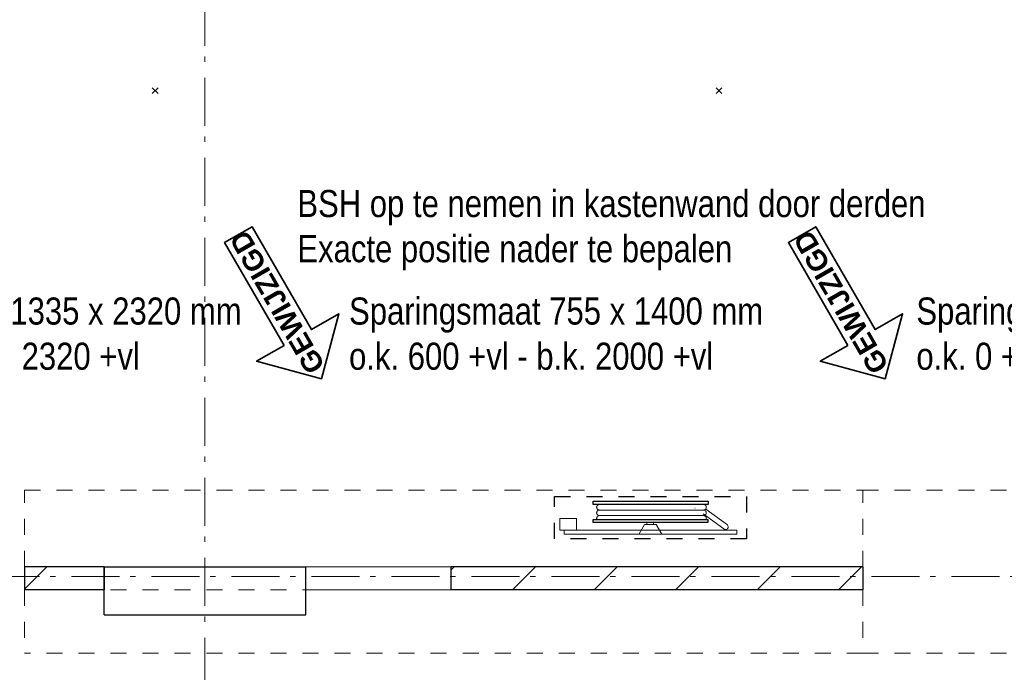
# Model space of a CAD drawing. Header units: millimetres. Extents: x -75976 to 232306, y 42824 to 140527.
# Tile 107 of 199: x 210172 to 215299, y 58320 to 61720. Entities that reach past the tile are written whole.
import ezdxf

# ---------------------------------------------------------------- set-up
doc = ezdxf.new("R2010")
doc.units = ezdxf.units.MM
doc.header["$LTSCALE"] = 400
doc.header["$PDMODE"] = 3
doc.header["$PDSIZE"] = 15
doc.linetypes.add('STYLE_01', pattern=[0.416641, 0.208282, -0.208359])
doc.linetypes.add('STYLE_06', pattern=[1.041641, 0.625, -0.208282, 0.069427, -0.138931])
for name, color, linetype, lineweight in [('Binnenkozijnen', 140, 'Continuous', 15), ('mat-beton (ihwg)', 5, 'Continuous', 25), ('mat-kalkzandsteen', 5, 'Continuous', 25), ('mat-scheidingswand-horizontaal', 5, 'Continuous', 25), ('None', 7, 'Continuous', 9), ('Wijzigingspijlen', 43, 'Continuous', 9)]:
    doc.layers.add(name, color=color, linetype=linetype, lineweight=lineweight)
doc.styles.add('Abadi MT Condensed Light', font='txt', dxfattribs={"height": 176.388889})
doc.styles.add('Arial (bold)', font='arialbd.ttf', dxfattribs={"height": 132.291667})

# ---------------------------------------------------------------- blocks, each defined once
blk = doc.blocks.new('*X824')
at = {"layer": 'None', "lineweight": 9}
for p, q in [((42726.1, -27277.5), (42743.6, -27260)), ((43047.8, -27380), (43167.8, -27260)), ((43472.1, -27380), (43592.1, -27260)), ((43896.4, -27380), (44016.4, -27260)), ((44320.6, -27380), (44440.6, -27260)), ((44744.9, -27380), (44864.9, -27260))]:
    blk.add_line(p, q, dxfattribs=at)
blk = doc.blocks.new('*U1280')
at = {"layer": 'None', "color": 253, "linetype": 'Continuous', "lineweight": 5}
for p, q in [((96.625, -278), (96.625, 266)), ((125.704, -278), (125.704, 266)), ((50.42, -31.849), (50.42, 29))]:
    blk.add_line(p, q, dxfattribs=at)
at = {"layer": 'None', "color": 140, "linetype": 'Continuous', "lineweight": 15}
for p, q in [((50.42, 29), (1.453, 57.31)), ((0, -61), (50.42, -31.849))]:
    blk.add_line(p, q, dxfattribs=at)
at = {"layer": 'None', "color": 92, "linetype": 'Continuous', "lineweight": 25}
for points in [[(60.916, 296), (76.476, 296), (76.476, -300), (60.916, -300)], [(154.785, 296), (171.344, 296), (171.344, -302), (154.785, -302)]]:
    blk.add_lwpolyline(points, close=True, dxfattribs=at)
at = {"layer": 'None', "color": 253, "linetype": 'Continuous', "lineweight": 5}
blk.add_lwpolyline([(50.929, 18), (60.916, 18), (60.916, -18), (50.929, -18)], close=True, dxfattribs=at)
for points, knots in [([(96.866, 264), (96.866, 268.997), (93.792, 272.9335), (90.718, 276.87), (85.875, 278.0735), (81.032, 279.277), (76.476, 277.238)], [0, 0, 0, 0.333549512, 0.333549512, 0.666828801, 0.666828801, 1, 1, 1]), ([(125.825, 264), (125.825, 267.886), (123.8855, 271.2505), (121.946, 274.615), (118.586, 276.5575), (115.226, 278.5), (107.466, 278.5), (104.106, 276.5575), (100.746, 274.615), (98.806, 271.2505), (96.866, 267.886), (96.866, 264)], [0, 0, 0, 0.166769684, 0.166769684, 0.333423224, 0.333423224, 0.499994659, 0.666566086, 0.666566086, 0.833226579, 0.833226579, 1, 1, 1]), ([(154.785, 264), (154.785, 267.886), (152.845, 271.2505), (150.905, 274.615), (147.5455, 276.5575), (144.186, 278.5), (140.306, 278.5), (136.426, 278.5), (133.066, 276.5575), (129.706, 274.615), (127.7655, 271.2505), (125.825, 267.886), (125.825, 264)], [0, 0, 0, 0.166772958, 0.166772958, 0.333424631, 0.333424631, 0.499985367, 0.499985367, 0.666556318, 0.666556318, 0.833223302, 0.833223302, 1, 1, 1]), ([(76.477, -291.432), (81.039, -293.343), (85.8175, -292.072), (90.596, -290.801), (93.6105, -286.876), (96.625, -282.951), (96.625, -278)], [0, 0, 0, 0.333165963, 0.333165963, 0.666458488, 0.666458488, 1, 1, 1]), ([(96.625, -278), (96.625, -281.901), (98.573, -285.2795), (100.521, -288.658), (103.895, -290.609), (107.269, -292.56), (111.165, -292.56), (115.061, -292.56), (118.435, -290.609), (121.809, -288.658), (123.7565, -285.2795), (125.704, -281.901), (125.704, -278)], [0, 0, 0, 0.166754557, 0.166754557, 0.333426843, 0.333426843, 0.500005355, 0.500005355, 0.666583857, 0.666583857, 0.833249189, 0.833249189, 1, 1, 1]), ([(125.704, -278), (125.704, -281.901), (127.6525, -285.2795), (129.601, -288.658), (132.975, -290.609), (136.349, -292.56), (140.245, -292.56), (144.141, -292.56), (147.5145, -290.609), (150.888, -288.658), (152.836, -285.2795), (154.784, -281.901), (154.784, -278)], [0, 0, 0, 0.166757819, 0.166757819, 0.333436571, 0.333436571, 0.500014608, 0.500014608, 0.666582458, 0.666582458, 0.833245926, 0.833245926, 1, 1, 1])]:
    blk.add_open_spline(points, degree=2, knots=knots, dxfattribs=at)
blk = doc.blocks.new('BSH OB')
at = {"layer": 'None', "color": 253, "linetype": 'Continuous', "lineweight": 5}
for p, q in [((135.277, -233.0824), (136.142, -233.8294)), ((27.7468, -383.0008), (105.0969, -276.5164)), ((130.6676, -289.4337), (48.7568, -402.0618))]:
    blk.add_line(p, q, dxfattribs=at)
at = {"layer": 'None', "color": 92, "linetype": 'STYLE_01', "lineweight": 25}
blk.add_lwpolyline([(-24.328, 498), (195.672, 498), (195.672, -502), (-24.328, -502)], close=True, dxfattribs=at)
at = {"layer": 'None', "color": 140, "linetype": 'Continuous', "lineweight": 15}
for points in [[(20, 469.75), (82, 469.75), (82, 382.75), (20, 382.75)], [(0, 448), (20, 448), (20, -452), (0, -452)]]:
    blk.add_lwpolyline(points, close=True, dxfattribs=at)
at = {"layer": 'None', "color": 9, "linetype": 'Continuous', "lineweight": 5}
blk.add_arc((38.2528, -392.5302), 14.184, 137.7906009, 325.7709231, dxfattribs=at)
at = {"layer": 'None', "color": 7}
blk.add_blockref('*U1280', (0, 0), dxfattribs=at)
blk = doc.blocks.new('*X1289')
at = {"layer": 'None', "lineweight": 9}
blk.add_line((40506.1, -27376.2), (40622.3, -27260), dxfattribs=at)
blk = doc.blocks.new('Wijzigingspijl')
at = {"layer": 'None', "linetype": 'Continuous', "lineweight": 5}
blk.add_point((0, 0), dxfattribs=at)
at = {"layer": 'Wijzigingspijlen', "color": 1, "linetype": 'Continuous', "lineweight": 35}
blk.add_lwpolyline([(-82.5, -1485), (-247.5, -1485), (0, -1732.5), (247.5, -1485), (82.5, -1485), (82.5, -866.25), (-82.5, -866.25)], close=True, dxfattribs=at)
at = {"layer": 'Wijzigingspijlen', "color": 8, "insert": (0, -1271.25), "char_height": 105.833, "attachment_point": 5, "rotation": 90, "style": 'Arial (bold)'}
blk.add_mtext('GEWIJZIGD', dxfattribs=at)

msp = doc.modelspace()

# ---------------------------------------------------------------- linework, layer by layer
at = {"layer": 'Binnenkozijnen', "color": 140, "linetype": 'STYLE_01', "lineweight": 15}
for p, q in [((210196.85564, 59270.0182), (214561.85564, 59270.0182)), ((210196.85564, 58870.0182), (210196.85564, 59270.0182)), ((214561.85564, 58870.0182), (214561.85564, 59270.0182)), ((210196.85564, 58870.0182), (214561.85564, 58870.0182)), ((210196.85564, 58750.0182), (210196.85564, 58420.0182)), ((214561.85564, 58750.0182), (210196.85564, 58750.0182)), ((214561.85564, 58750.0182), (214561.85564, 58420.0182)), ((214561.85564, 58420.0182), (210196.85564, 58420.0182))]:
    msp.add_line(p, q, dxfattribs=at)
at = {"layer": 'mat-beton (ihwg)', "lineweight": 25}
for p, q in [((210611.85564, 58870.0182), (211661.85564, 58870.0182)), ((210611.85564, 58620.0182), (210611.85564, 58870.0182)), ((211661.85564, 58620.0182), (211661.85564, 58870.0182)), ((210611.85564, 58620.0182), (211661.85564, 58620.0182))]:
    msp.add_line(p, q, dxfattribs=at)
at = {"layer": 'mat-kalkzandsteen', "lineweight": 25}
for p, q in [((210196.85564, 58870.0182), (210196.85564, 58750.0182)), ((210611.85564, 58870.0182), (210196.85564, 58870.0182)), ((210611.85564, 58870.0182), (210611.85564, 58750.0182)), ((212416.85564, 58870.0182), (212416.85564, 58750.0182)), ((214561.85564, 58870.0182), (212416.85564, 58870.0182)), ((214561.85564, 58870.0182), (214561.85564, 58750.0182)), ((210611.85564, 58750.0182), (210196.85564, 58750.0182)), ((214561.85564, 58750.0182), (212416.85564, 58750.0182))]:
    msp.add_line(p, q, dxfattribs=at)
at = {"layer": 'None', "color": 43, "linetype": 'STYLE_06', "lineweight": 9}
for p, q in [((211136.85564, 49500.0182), (211136.85564, 81745.65207)), ((231940.79627, 58820.0182), (198220.89564, 58820.0182))]:
    msp.add_line(p, q, dxfattribs=at)
at = {"layer": 'None', "color": 8, "linetype": 'STYLE_01', "lineweight": 5}
for p, q in [((214559.85564, 59270.0182), (215809.85564, 59270.0182)), ((214559.85564, 58420.0182), (215809.85564, 58420.0182))]:
    msp.add_line(p, q, dxfattribs=at)
at = {"layer": 'None', "color": 8, "lineweight": 5}
msp.add_lwpolyline([(211661.85564, 58870.0182), (212416.85564, 58870.0182), (212416.85564, 58750.0182), (211661.85564, 58750.0182)], close=True, dxfattribs=at)

# ---------------------------------------------------------------- block references
at = {"layer": 'mat-kalkzandsteen'}
for name in ['*X1289', '*X824']:
    msp.add_blockref(name, (169690.79627, 86130.0182), dxfattribs=at)
at = {"layer": 'mat-scheidingswand-horizontaal', "color": 7, "rotation": 30.00000000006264}
for p in [(210877.24571, 61350.21271), (213812.85564, 61350.21271)]:
    msp.add_blockref('Wijzigingspijl', p, dxfattribs=at)
at = {"layer": 'None', "color": 7, "rotation": 90}
msp.add_blockref('BSH OB', (213454.85564, 59040.0182), dxfattribs=at)

# ---------------------------------------------------------------- texts
at = {"layer": 'None', "color": 140, "char_height": 141.1111111, "attachment_point": 1, "style": 'Abadi MT Condensed Light'}
for s, insert in [('BSH op te nemen in kastenwand door derden\\PExacte positie nader te bepalen', (211617.85564, 60832.86543)), ('Sparingsmaat 1335 x 2320 mm\\Po.k. 0 +vl - b.k. 2320 +vl', (209081.18464, 60272.86543)), ('Sparingsmaat 755 x 1400 mm\\Po.k. 600 +vl - b.k. 2000 +vl', (211887.11864, 60272.86543)), ('Sparingsmaat 1335 x 2320 mm\\Po.k. 0 +vl - b.k. 2320 +vl', (214841.18464, 60272.86543))]:
    msp.add_mtext(s, dxfattribs=dict(at, insert=insert))

doc.saveas('drawing.dxf')
